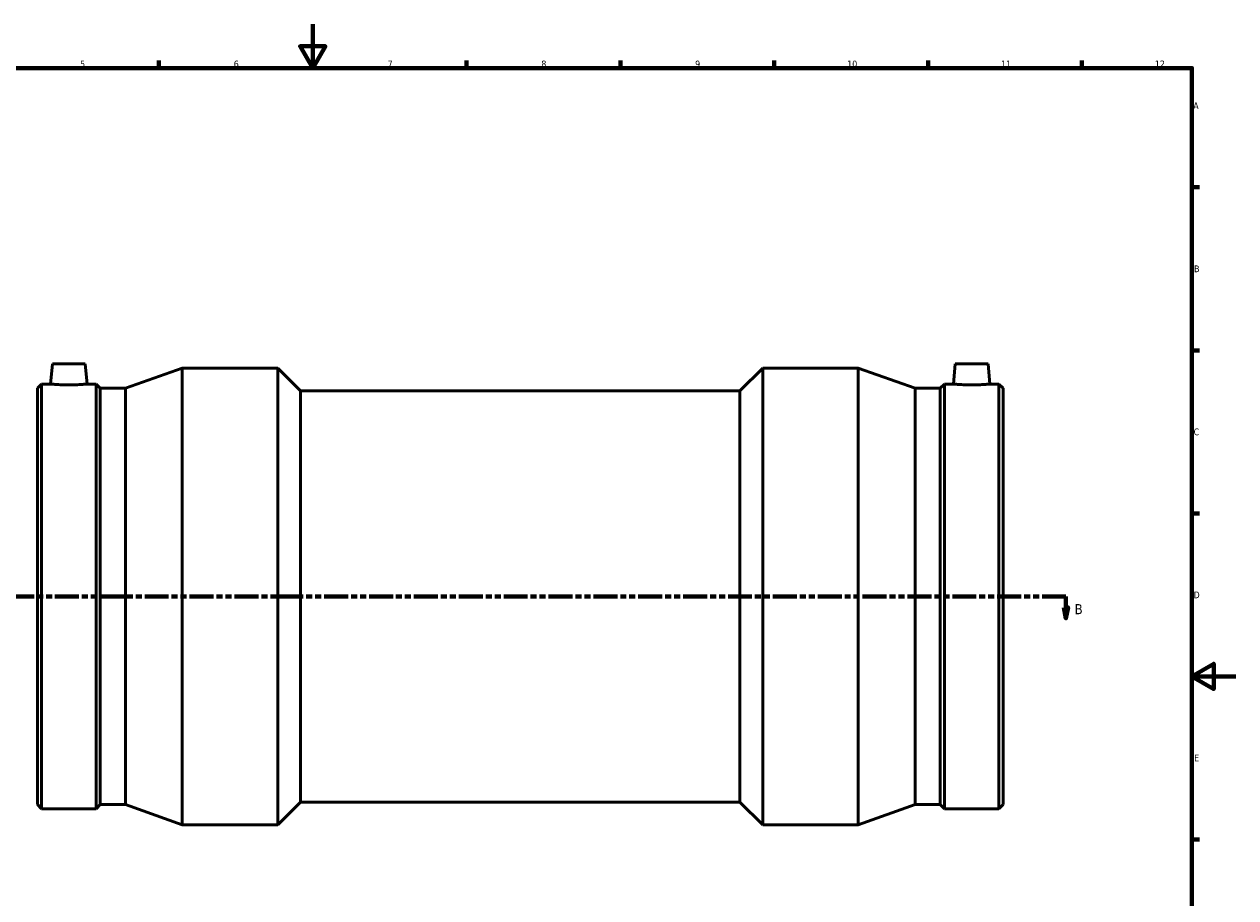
# Model space of a CAD drawing. Header units: millimetres. Extents: x -167 to 1376, y -219 to 1371.
# Tile 3 of 7: x 289 to 841, y 196 to 594. Entities that reach past the tile are written whole.
import ezdxf

# ---------------------------------------------------------------- set-up
doc = ezdxf.new("R2010")
doc.units = ezdxf.units.MM
doc.linetypes.add('DOUBLE_DASH_CHAIN', pattern=[1.2403, 0.6614, -0.0827, 0.1654, -0.0827, 0.1654, -0.0827])
for name, color, linetype, lineweight in [('Border (ANSI)', 7, 'Continuous', 70), ('Section Line (ANSI)', 7, 'DOUBLE_DASH_CHAIN', 70), ('Visible (ANSI)', 7, 'Continuous', 50)]:
    doc.layers.add(name, color=color, linetype=linetype, lineweight=lineweight)
doc.styles.add('Label Text (ANSI)', font='tahoma.ttf')
doc.styles.add('Note Text (ANSI)', font='tahoma.ttf')

# ---------------------------------------------------------------- blocks, each defined once
blk = doc.blocks.new('Borders Default Border')
at = {"layer": 'Border (ANSI)'}
for p, q in [((350.42, 574), (350.42, 577.45)), ((490.58, 574), (490.58, 577.45)), ((560.67, 574), (560.67, 577.45)), ((630.75, 574), (630.75, 577.45)), ((700.83, 574), (700.83, 577.45)), ((770.92, 574), (770.92, 577.45)), ((821, 519.75), (824.45, 519.75)), ((821, 445.5), (824.45, 445.5)), ((821, 371.25), (824.45, 371.25)), ((821, 222.75), (824.45, 222.75))]:
    blk.add_line(p, q, dxfattribs=at)
at = {"layer": 'Border (ANSI)', "flags": 128}
for points in [[(420.5, 594), (420.5, 574), (414.73, 584), (426.27, 584), (420.5, 574)], [(20, 20), (20, 574), (821, 574), (821, 20), (20, 20)], [(841, 297), (821, 297), (831, 302.77), (831, 291.23), (821, 297)]]:
    blk.add_lwpolyline(points, dxfattribs=at)
at = {"layer": 'Border (ANSI)', "attachment_point": 7, "style": 'Note Text (ANSI)'}
for s, insert, char_height in [('5', (314.48, 574.34), 3.05), ('6', (384.49, 574.34), 3.05), ('7', (454.6, 574.4), 3.05), ('8', (524.63, 574.33), 3.05), ('9', (594.7, 574.34), 3.05), ('10', (663.96, 574.34), 3.048), ('11', (734.04, 574.4), 3.048), ('12', (804.13, 574.4), 3.048), ('A', (821.63, 555.35), 3.05), ('B', (821.99, 481.1), 3.05), ('C', (821.8, 406.8), 3.05), ('D', (821.81, 332.6), 3.05), ('E', (822.05, 258.35), 3.05)]:
    blk.add_mtext(s, dxfattribs=dict(at, insert=insert, char_height=char_height))
blk = doc.blocks.new('2dTransSection0')
at = {"layer": 'Section Line (ANSI)', "linetype": 'DOUBLE_DASH_CHAIN', "ltscale": 16.48111}
blk.add_line((241.73, 333.43), (763.61, 333.43), dxfattribs=at)
at = {"layer": 'Section Line (ANSI)', "linetype": 'Continuous'}
for p, q in [((241.73, 333.43), (252.57, 333.43)), ((241.73, 333.43), (241.73, 328.43)), ((752.77, 333.43), (763.61, 333.43)), ((763.61, 333.43), (763.61, 328.43)), ((240.73, 328.43), (241.73, 323.43)), ((242.73, 328.43), (240.73, 328.43)), ((241.73, 328.43), (241.73, 323.43)), ((241.73, 323.43), (242.73, 328.43)), ((762.61, 328.43), (763.61, 323.43)), ((764.61, 328.43), (762.61, 328.43)), ((763.61, 328.43), (763.61, 323.43)), ((763.61, 323.43), (764.61, 328.43))]:
    blk.add_line(p, q, dxfattribs=at)
at = {"layer": 'Section Line (ANSI)', "linetype": 'Continuous', "flags": 128}
for points in [[(240.73, 328.43), (241.73, 323.43), (242.73, 328.43), (240.73, 328.43)], [(762.61, 328.43), (763.61, 323.43), (764.61, 328.43), (762.61, 328.43)]]:
    blk.add_lwpolyline(points, dxfattribs=at)
at = {"layer": 'Section Line (ANSI)'}
for points in [[(240.73, 328.43), (241.73, 323.43), (242.73, 328.43), (240.73, 328.43)], [(762.61, 328.43), (763.61, 323.43), (764.61, 328.43), (762.61, 328.43)]]:
    blk.add_solid(points, dxfattribs=at)
at = {"layer": 'Section Line (ANSI)', "char_height": 4.57, "attachment_point": 7, "style": 'Label Text (ANSI)'}
for insert in [(234.99, 325.36), (767.57, 325.36)]:
    blk.add_mtext('B', dxfattribs=dict(at, insert=insert))

msp = doc.modelspace()

# ---------------------------------------------------------------- linework, layer by layer
at = {"layer": 'Visible (ANSI)'}
for p, q in [((301.865, 439.427), (301.053, 430.147)), ((301.865, 439.427), (316.865, 439.427)), ((316.865, 439.427), (317.676, 430.147)), ((335.165, 428.213), (361.031, 437.427)), ((361.031, 229.427), (361.031, 437.427)), ((361.031, 437.427), (404.531, 437.427)), ((404.531, 229.427), (404.531, 437.427)), ((414.931, 427.027), (404.531, 437.427)), ((615.131, 427.027), (625.531, 437.427)), ((625.531, 229.427), (625.531, 437.427)), ((625.531, 437.427), (669.031, 437.427)), ((669.031, 229.427), (669.031, 437.427)), ((694.898, 428.213), (669.031, 437.427)), ((713.198, 439.427), (712.386, 430.147)), ((728.198, 439.427), (713.198, 439.427)), ((728.198, 439.427), (729.01, 430.147)), ((295.031, 428.213), (296.966, 430.147)), ((295.031, 238.642), (295.031, 428.213)), ((296.966, 236.707), (296.966, 430.147)), ((296.966, 430.147), (301.053, 430.147)), ((317.676, 430.147), (321.763, 430.147)), ((321.763, 236.707), (321.763, 430.147)), ((323.698, 428.213), (321.763, 430.147)), ((323.698, 238.642), (323.698, 428.213)), ((323.698, 428.213), (335.165, 428.213)), ((335.165, 238.642), (335.165, 428.213)), ((414.931, 239.827), (414.931, 427.027)), ((414.931, 427.027), (615.131, 427.027)), ((615.131, 239.827), (615.131, 427.027)), ((694.898, 238.642), (694.898, 428.213)), ((694.898, 428.213), (706.365, 428.213)), ((706.365, 428.213), (708.299, 430.147)), ((706.365, 238.642), (706.365, 428.213)), ((708.299, 236.707), (708.299, 430.147)), ((708.299, 430.147), (712.386, 430.147)), ((729.01, 430.147), (733.097, 430.147)), ((733.097, 236.707), (733.097, 430.147)), ((735.031, 428.213), (733.097, 430.147)), ((735.031, 238.642), (735.031, 428.213)), ((295.031, 238.642), (296.966, 236.707)), ((323.698, 238.642), (321.763, 236.707)), ((323.698, 238.642), (335.165, 238.642)), ((335.165, 238.642), (361.031, 229.427)), ((414.931, 239.827), (404.531, 229.427)), ((414.931, 239.827), (615.131, 239.827)), ((615.131, 239.827), (625.531, 229.427)), ((694.898, 238.642), (669.031, 229.427)), ((694.898, 238.642), (706.365, 238.642)), ((706.365, 238.642), (708.299, 236.707)), ((735.031, 238.642), (733.097, 236.707)), ((296.966, 236.707), (321.763, 236.707)), ((708.299, 236.707), (733.097, 236.707)), ((361.031, 229.427), (404.531, 229.427)), ((625.531, 229.427), (669.031, 229.427))]:
    msp.add_line(p, q, dxfattribs=at)
for points, knots in [([(317.676, 430.147), (317.676, 430.147), (317.469, 430.129), (316.623, 430.061), (315.985, 430.013), (314.512, 429.922), (313.577, 429.874), (311.527, 429.806), (310.411, 429.787), (308.318, 429.787), (307.202, 429.806), (305.152, 429.874), (304.218, 429.922), (302.744, 430.013), (302.106, 430.061), (301.26, 430.129), (301.053, 430.147), (301.053, 430.147)], [1.2554402, 1.2554402, 1.2554402, 1.2554402, 1.5691637, 1.5691637, 1.8828873, 1.8828873, 2.1968838, 2.1968838, 2.5108803, 2.5108803, 2.8248769, 2.8248769, 3.1388734, 3.1388734, 3.4525969, 3.4525969, 3.7663205, 3.7663205, 3.7663205, 3.7663205]), ([(720.698, 429.787), (719.651, 429.787), (718.536, 429.806), (716.486, 429.874), (715.551, 429.922), (714.077, 430.013), (713.439, 430.061), (712.594, 430.129), (712.386, 430.147), (712.386, 430.147)], [0, 0, 0, 0, 0.3139965, 0.3139965, 0.6279931, 0.6279931, 0.9417166, 0.9417166, 1.2554402, 1.2554402, 1.2554402, 1.2554402]), ([(729.01, 430.147), (729.01, 430.147), (728.802, 430.129), (727.956, 430.061), (727.319, 430.013), (725.845, 429.922), (724.91, 429.874), (722.86, 429.806), (721.745, 429.787), (720.698, 429.787)], [3.7663205, 3.7663205, 3.7663205, 3.7663205, 4.0800441, 4.0800441, 4.3937676, 4.3937676, 4.7077641, 4.7077641, 5.0217607, 5.0217607, 5.0217607, 5.0217607])]:
    msp.add_open_spline(points, degree=3, knots=knots, dxfattribs=at)

# ---------------------------------------------------------------- block references
msp.add_blockref('Borders Default Border', (0, 0))
at = {"layer": 'Section Line (ANSI)'}
msp.add_blockref('2dTransSection0', (0, 0), dxfattribs=at)

doc.saveas('drawing.dxf')
